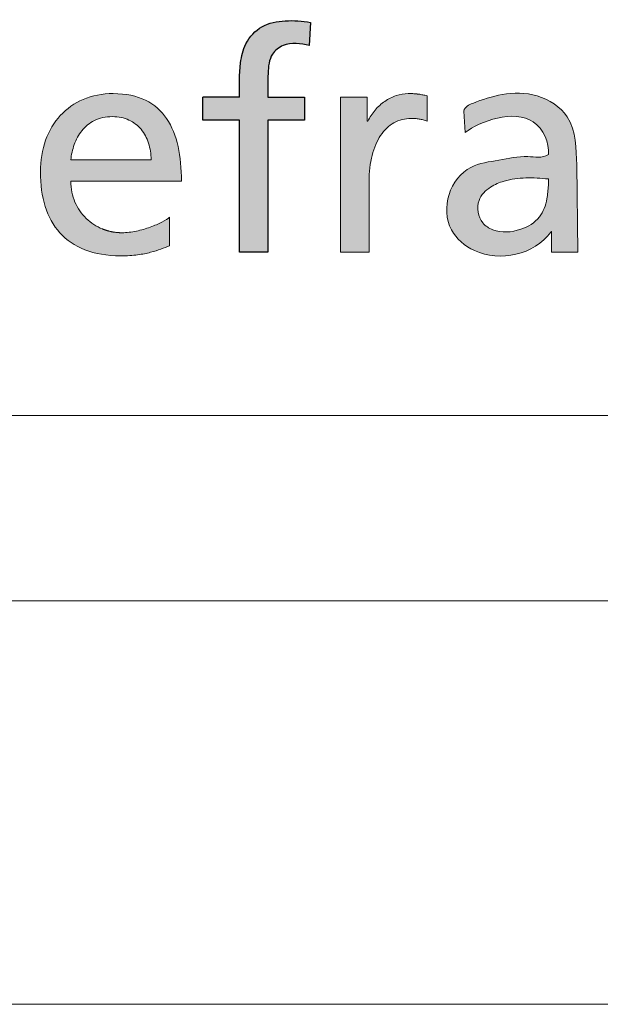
# Model space of a CAD drawing. Header units: millimetres. Extents: x 0 to 594, y 0 to 424.
# Tile 7 of 14: x 428.99 to 436.44, y 0 to 12.63. Entities that reach past the tile are written whole.
import ezdxf

# ---------------------------------------------------------------- set-up
doc = ezdxf.new("R2010")
doc.units = ezdxf.units.MM
doc.header["$LTSCALE"] = 0.25
doc.layers.add('FORMAT', color=7, linetype='Continuous')

# ---------------------------------------------------------------- blocks, each defined once
blk = doc.blocks.new('cajetin')
at = {"color": 7, "linetype": 'Continuous', "lineweight": 18}
for p, q in [((853.5, 7.5), (7.5, 7.5)), ((861, 0), (0, 0))]:
    blk.add_line(p, q, dxfattribs=at)
blk = doc.blocks.new('LOGO_sombreado')
at = {"linetype": 'Continuous'}
h = blk.add_hatch(color=7, dxfattribs=at)
edge = h.paths.add_edge_path(flags=0)
edge.add_spline(control_points=[(28.6121432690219, 3.94319634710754), (28.61294525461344, 4.042661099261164), (28.60772485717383, 4.216658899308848), (28.63066493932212, 4.468455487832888), (28.84041360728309, 4.634990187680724), (29.02176667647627, 4.606110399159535), (29.12421816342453, 4.583864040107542)], knot_values=[0, 0, 0, 0, 0.2854310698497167, 0.5205446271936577, 0.6849993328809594, 1, 1, 1, 1], weights=[1, 1, 1, 1, 1, 1, 1], degree=3, periodic=0)
edge.add_line((29.12421816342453, 4.583864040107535), (29.1397484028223, 4.869451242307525))
edge.add_spline(control_points=[(29.1397484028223, 4.869451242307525), (29.03610841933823, 4.887747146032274), (28.83366845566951, 4.903477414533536), (28.52501042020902, 4.847695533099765), (28.32414999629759, 4.627031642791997), (28.25289410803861, 4.30933728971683), (28.25867048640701, 4.085311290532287), (28.25863310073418, 3.943196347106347)], knot_values=[0, 0, 0, 0, 0.1997988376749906, 0.3894495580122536, 0.5735241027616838, 0.7289501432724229, 1, 1, 1, 1], weights=[1, 1, 1, 1, 1, 1, 1, 1], degree=3, periodic=0)
edge.add_line((28.25863310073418, 3.943196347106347), (27.80656539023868, 3.943196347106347))
edge.add_line((27.80656539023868, 3.943196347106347), (27.80656539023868, 3.657126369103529))
edge.add_line((27.80656539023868, 3.657126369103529), (28.25863266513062, 3.657126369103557))
edge.add_line((28.25863266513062, 3.657126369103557), (28.25863266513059, 2.022644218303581))
edge.add_line((28.25863266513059, 2.022644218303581), (28.61214285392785, 2.022644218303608))
edge.add_line((28.61214285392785, 2.022644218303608), (28.61214285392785, 3.657126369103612))
edge.add_line((28.61214285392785, 3.657126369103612), (29.06421012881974, 3.657126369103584))
edge.add_line((29.06421012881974, 3.657126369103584), (29.06421012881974, 3.94319634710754))
edge.add_line((29.06421012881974, 3.94319634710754), (28.6121432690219, 3.94319634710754))
h = blk.add_hatch(color=7, dxfattribs=at)
edge = h.paths.add_edge_path(flags=0)
edge.add_spline(control_points=[(26.98177028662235, 2.2833340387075), (26.92218734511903, 2.270885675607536), (26.86145625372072, 2.263392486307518), (26.80314232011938, 2.263392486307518)], knot_values=[22.00002, 22.00002, 22.00002, 22.00002, 23.00002, 23.00002, 23.00002, 23.00002], weights=[1, 1, 1, 1], degree=3, periodic=0)
edge.add_arc((26.80257893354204, 2.905627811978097), 0.6422355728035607, 248.05593378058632, 270.05026142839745, ccw=False)
edge.add_arc((26.79862662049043, 2.895163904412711), 0.6310528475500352, 226.0378833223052, 248.03374273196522, ccw=False)
edge.add_arc((26.78935798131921, 2.884769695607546), 0.6171372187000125, 203.0267579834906, 225.9873849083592, ccw=False)
edge.add_spline(control_points=[(26.22139285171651, 2.643369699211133), (26.18821735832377, 2.721202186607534), (26.16960524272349, 2.808945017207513), (26.16960524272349, 2.904060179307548)], knot_values=[0, 0, 0, 0, 1, 1, 1, 1], weights=[1, 1, 1, 1], degree=3, periodic=0)
edge.add_line((26.16960524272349, 2.904060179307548), (27.54067761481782, 2.904060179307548))
edge.add_spline(control_points=[(27.54067761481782, 2.904060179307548), (27.54067761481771, 3.05839570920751), (27.52774582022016, 3.203425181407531), (27.4983773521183, 3.333951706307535)], knot_values=[2, 2, 2, 2, 3, 3, 3, 3], weights=[1, 1, 1, 1], degree=3, periodic=0)
edge.add_spline(control_points=[(27.4983773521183, 3.333951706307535), (27.46900888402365, 3.464478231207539), (27.42314331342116, 3.58074352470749), (27.35733619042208, 3.677550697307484)], knot_values=[3, 3, 3, 3, 4, 4, 4, 4], weights=[1, 1, 1, 1], degree=3, periodic=0)
edge.add_spline(control_points=[(27.35733619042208, 3.677550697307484), (27.29146863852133, 3.774478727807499), (27.20559910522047, 3.852069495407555), (27.09616228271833, 3.905488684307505)], knot_values=[4, 4, 4, 4, 5, 5, 5, 5], weights=[1, 1, 1, 1], degree=3, periodic=0)
edge.add_spline(control_points=[(27.09616228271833, 3.905488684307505), (26.9867254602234, 3.958907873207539), (26.85366091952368, 3.988034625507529), (26.69358463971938, 3.988034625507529), (26.55792165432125, 3.988034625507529), (26.43380059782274, 3.962896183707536), (26.32394077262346, 3.916245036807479)], knot_values=[5, 5, 5, 5, 6, 6, 6, 7, 7, 7, 7], weights=[1, 1, 1, 1, 1, 1, 1], degree=3, periodic=0)
edge.add_spline(control_points=[(26.32394077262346, 3.916245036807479), (26.21408094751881, 3.8697147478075), (26.11854278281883, 3.801671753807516), (26.03992472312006, 3.715741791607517)], knot_values=[7, 7, 7, 7, 8, 8, 8, 8], weights=[1, 1, 1, 1], degree=3, periodic=0)
edge.add_spline(control_points=[(26.03992472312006, 3.715741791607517), (25.96136709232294, 3.629932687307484), (25.89972956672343, 3.526357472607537), (25.81573333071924, 3.290926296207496), (25.79337462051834, 3.159191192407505), (25.79337462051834, 3.016941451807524), (25.79337462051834, 2.860430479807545), (25.81289317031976, 2.71733473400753), (25.85283670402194, 2.590554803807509)], knot_values=[8, 8, 8, 8, 9, 9, 10, 10, 10, 11, 11, 11, 11], weights=[1, 1, 1, 1, 1, 1, 1, 1, 1], degree=3, periodic=0)
edge.add_spline(control_points=[(25.85283670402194, 2.590554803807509), (25.89278023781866, 2.463774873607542), (25.95314875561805, 2.353310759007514), (26.03478826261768, 2.262425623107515)], knot_values=[11, 11, 11, 11, 12, 12, 12, 12], weights=[1, 1, 1, 1], degree=3, periodic=0)
edge.add_spline(control_points=[(26.03478826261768, 2.262425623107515), (26.11642776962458, 2.171540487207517), (26.2193986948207, 2.10035518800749), (26.34460747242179, 2.051770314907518)], knot_values=[12, 12, 12, 12, 13, 13, 13, 13], weights=[1, 1, 1, 1], degree=3, periodic=0)
edge.add_spline(control_points=[(26.34460747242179, 2.051770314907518), (26.46981625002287, 2.003185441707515), (26.61714202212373, 1.977321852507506), (26.78767250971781, 1.977321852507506), (26.86683442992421, 1.977321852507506), (26.93590471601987, 1.982035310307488), (26.99699838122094, 1.989770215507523)], knot_values=[13, 13, 13, 13, 14, 14, 14, 15, 15, 15, 15], weights=[1, 1, 1, 1, 1, 1, 1], degree=3, periodic=0)
edge.add_spline(control_points=[(26.99699838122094, 1.989770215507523), (27.05809204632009, 1.997625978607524), (27.11132994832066, 2.00850318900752), (27.1588271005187, 2.020951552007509)], knot_values=[15, 15, 15, 15, 16, 16, 16, 16], weights=[1, 1, 1, 1], degree=3, periodic=0)
edge.add_spline(control_points=[(27.1588271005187, 2.020951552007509), (27.20632425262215, 2.033399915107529), (27.24826194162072, 2.04729857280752), (27.2866947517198, 2.061318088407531)], knot_values=[16, 16, 16, 16, 17, 17, 17, 17], weights=[1, 1, 1, 1], degree=3, periodic=0)
edge.add_spline(control_points=[(27.2866947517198, 2.061318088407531), (27.32512756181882, 2.075095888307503), (27.36017635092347, 2.088994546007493), (27.39407699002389, 2.101201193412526)], knot_values=[17, 17, 17, 17, 18, 18, 18, 18], weights=[1, 1, 1, 1], degree=3, periodic=0)
edge.add_line((27.39407699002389, 2.101201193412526), (27.39407699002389, 2.455314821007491))
edge.add_spline(control_points=[(27.39407699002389, 2.455314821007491), (27.372503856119, 2.437427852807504), (27.33932836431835, 2.41664029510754), (27.2981158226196, 2.395248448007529)], knot_values=[19.00002, 19.00002, 19.00002, 19.00002, 20.00002, 20.00002, 20.00002, 20.00002], weights=[1, 1, 1, 1], degree=3, periodic=0)
edge.add_spline(control_points=[(27.2981158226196, 2.395248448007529), (27.2569032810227, 2.373856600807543), (27.20759326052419, 2.352102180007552), (27.1536906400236, 2.332644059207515)], knot_values=[20.00002, 20.00002, 20.00002, 20.00002, 21.00002, 21.00002, 21.00002, 21.00002], weights=[1, 1, 1, 1], degree=3, periodic=0)
edge.add_spline(control_points=[(27.1536906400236, 2.332644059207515), (27.0998484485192, 2.313185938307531), (27.04135322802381, 2.295782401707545), (26.98177028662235, 2.2833340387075)], knot_values=[21.00002, 21.00002, 21.00002, 21.00002, 22.00002, 22.00002, 22.00002, 22.00002], weights=[1, 1, 1, 1], degree=3, periodic=0)
edge = h.paths.add_edge_path(flags=0)
edge.add_line((27.16444699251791, 3.166926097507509), (26.91578187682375, 3.166926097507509))
edge.add_line((26.91578187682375, 3.166926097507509), (26.16960524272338, 3.166926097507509))
edge.add_spline(control_points=[(26.16960524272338, 3.166926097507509), (26.17625242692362, 3.229167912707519), (26.19021151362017, 3.293826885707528), (26.2128119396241, 3.355706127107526)], knot_values=[0, 0, 0, 0, 1, 1, 1, 1], weights=[1, 1, 1, 1], degree=3, periodic=0)
edge.add_spline(control_points=[(26.2128119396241, 3.355706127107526), (26.23535193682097, 3.417585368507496), (26.26665413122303, 3.476684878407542), (26.30786667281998, 3.528049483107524)], knot_values=[1, 1, 1, 1, 2, 2, 2, 2], weights=[1, 1, 1, 1], degree=3, periodic=0)
edge.add_spline(control_points=[(26.30786667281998, 3.528049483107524), (26.34913964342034, 3.579414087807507), (26.40044381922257, 3.623043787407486), (26.46304820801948, 3.653741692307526)], knot_values=[2, 2, 2, 2, 3, 3, 3, 3], weights=[1, 1, 1, 1], degree=3, periodic=0)
edge.add_spline(control_points=[(26.46304820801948, 3.653741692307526), (26.52565259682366, 3.684560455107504), (26.59967805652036, 3.702447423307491), (26.6863935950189, 3.702447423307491), (26.76259449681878, 3.702447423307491), (26.8305770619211, 3.687340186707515), (26.88967657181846, 3.660147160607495)], knot_values=[3, 3, 3, 3, 4, 4, 4, 5, 5, 5, 5], weights=[1, 1, 1, 1, 1, 1, 1], degree=3, periodic=0)
edge.add_spline(control_points=[(26.88967657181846, 3.660147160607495), (26.94877608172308, 3.632954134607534), (26.9990529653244, 3.593554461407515), (27.03972164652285, 3.545090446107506)], knot_values=[5, 5, 5, 5, 6, 6, 6, 6], weights=[1, 1, 1, 1], degree=3, periodic=0)
edge.add_spline(control_points=[(27.03972164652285, 3.545090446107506), (27.08039032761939, 3.496505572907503), (27.11157166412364, 3.438735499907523), (27.13260093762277, 3.374801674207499)], knot_values=[6, 6, 6, 6, 7, 7, 7, 7], weights=[1, 1, 1, 1], degree=3, periodic=0)
edge.add_spline(control_points=[(27.13260093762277, 3.374801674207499), (27.15363021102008, 3.31074699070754), (27.16444699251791, 3.24052855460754), (27.16444699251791, 3.166926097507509)], knot_values=[7, 7, 7, 7, 8, 8, 8, 8], weights=[1, 1, 1, 1], degree=3, periodic=0)
h = blk.add_hatch(color=7, dxfattribs=at)
edge = h.paths.add_edge_path(flags=0)
edge.add_spline(control_points=[(26.98177028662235, 2.2833340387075), (26.92218734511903, 2.270885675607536), (26.86145625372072, 2.263392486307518), (26.80314232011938, 2.263392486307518)], knot_values=[22.00002, 22.00002, 22.00002, 22.00002, 23.00002, 23.00002, 23.00002, 23.00002], weights=[1, 1, 1, 1], degree=3, periodic=0)
edge.add_arc((26.80257893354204, 2.905627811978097), 0.6422355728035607, 248.05593378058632, 270.05026142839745, ccw=False)
edge.add_arc((26.79862662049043, 2.895163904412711), 0.6310528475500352, 226.0378833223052, 248.03374273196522, ccw=False)
edge.add_arc((26.78935798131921, 2.884769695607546), 0.6171372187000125, 203.0267579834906, 225.9873849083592, ccw=False)
edge.add_spline(control_points=[(26.22139285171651, 2.643369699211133), (26.18821735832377, 2.721202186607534), (26.16960524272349, 2.808945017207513), (26.16960524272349, 2.904060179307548)], knot_values=[0, 0, 0, 0, 1, 1, 1, 1], weights=[1, 1, 1, 1], degree=3, periodic=0)
edge.add_line((26.16960524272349, 2.904060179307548), (27.54067761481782, 2.904060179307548))
edge.add_spline(control_points=[(27.54067761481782, 2.904060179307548), (27.54067761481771, 3.05839570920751), (27.52774582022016, 3.203425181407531), (27.4983773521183, 3.333951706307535)], knot_values=[2, 2, 2, 2, 3, 3, 3, 3], weights=[1, 1, 1, 1], degree=3, periodic=0)
edge.add_spline(control_points=[(27.4983773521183, 3.333951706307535), (27.46900888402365, 3.464478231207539), (27.42314331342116, 3.58074352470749), (27.35733619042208, 3.677550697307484)], knot_values=[3, 3, 3, 3, 4, 4, 4, 4], weights=[1, 1, 1, 1], degree=3, periodic=0)
edge.add_spline(control_points=[(27.35733619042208, 3.677550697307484), (27.29146863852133, 3.774478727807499), (27.20559910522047, 3.852069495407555), (27.09616228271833, 3.905488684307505)], knot_values=[4, 4, 4, 4, 5, 5, 5, 5], weights=[1, 1, 1, 1], degree=3, periodic=0)
edge.add_spline(control_points=[(27.09616228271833, 3.905488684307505), (26.9867254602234, 3.958907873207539), (26.85366091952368, 3.988034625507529), (26.69358463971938, 3.988034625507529), (26.55792165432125, 3.988034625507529), (26.43380059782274, 3.962896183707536), (26.32394077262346, 3.916245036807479)], knot_values=[5, 5, 5, 5, 6, 6, 6, 7, 7, 7, 7], weights=[1, 1, 1, 1, 1, 1, 1], degree=3, periodic=0)
edge.add_spline(control_points=[(26.32394077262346, 3.916245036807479), (26.21408094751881, 3.8697147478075), (26.11854278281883, 3.801671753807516), (26.03992472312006, 3.715741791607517)], knot_values=[7, 7, 7, 7, 8, 8, 8, 8], weights=[1, 1, 1, 1], degree=3, periodic=0)
edge.add_spline(control_points=[(26.03992472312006, 3.715741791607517), (25.96136709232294, 3.629932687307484), (25.89972956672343, 3.526357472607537), (25.81573333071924, 3.290926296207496), (25.79337462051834, 3.159191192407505), (25.79337462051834, 3.016941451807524), (25.79337462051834, 2.860430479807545), (25.81289317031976, 2.71733473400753), (25.85283670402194, 2.590554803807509)], knot_values=[8, 8, 8, 8, 9, 9, 10, 10, 10, 11, 11, 11, 11], weights=[1, 1, 1, 1, 1, 1, 1, 1, 1], degree=3, periodic=0)
edge.add_spline(control_points=[(25.85283670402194, 2.590554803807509), (25.89278023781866, 2.463774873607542), (25.95314875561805, 2.353310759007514), (26.03478826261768, 2.262425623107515)], knot_values=[11, 11, 11, 11, 12, 12, 12, 12], weights=[1, 1, 1, 1], degree=3, periodic=0)
edge.add_spline(control_points=[(26.03478826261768, 2.262425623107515), (26.11642776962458, 2.171540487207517), (26.2193986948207, 2.10035518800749), (26.34460747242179, 2.051770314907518)], knot_values=[12, 12, 12, 12, 13, 13, 13, 13], weights=[1, 1, 1, 1], degree=3, periodic=0)
edge.add_spline(control_points=[(26.34460747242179, 2.051770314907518), (26.46981625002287, 2.003185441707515), (26.61714202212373, 1.977321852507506), (26.78767250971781, 1.977321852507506), (26.86683442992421, 1.977321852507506), (26.93590471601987, 1.982035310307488), (26.99699838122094, 1.989770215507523)], knot_values=[13, 13, 13, 13, 14, 14, 14, 15, 15, 15, 15], weights=[1, 1, 1, 1, 1, 1, 1], degree=3, periodic=0)
edge.add_spline(control_points=[(26.99699838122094, 1.989770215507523), (27.05809204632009, 1.997625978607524), (27.11132994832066, 2.00850318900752), (27.1588271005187, 2.020951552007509)], knot_values=[15, 15, 15, 15, 16, 16, 16, 16], weights=[1, 1, 1, 1], degree=3, periodic=0)
edge.add_spline(control_points=[(27.1588271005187, 2.020951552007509), (27.20632425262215, 2.033399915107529), (27.24826194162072, 2.04729857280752), (27.2866947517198, 2.061318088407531)], knot_values=[16, 16, 16, 16, 17, 17, 17, 17], weights=[1, 1, 1, 1], degree=3, periodic=0)
edge.add_spline(control_points=[(27.2866947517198, 2.061318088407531), (27.32512756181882, 2.075095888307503), (27.36017635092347, 2.088994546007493), (27.39407699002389, 2.101201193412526)], knot_values=[17, 17, 17, 17, 18, 18, 18, 18], weights=[1, 1, 1, 1], degree=3, periodic=0)
edge.add_line((27.39407699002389, 2.101201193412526), (27.39407699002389, 2.455314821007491))
edge.add_spline(control_points=[(27.39407699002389, 2.455314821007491), (27.372503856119, 2.437427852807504), (27.33932836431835, 2.41664029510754), (27.2981158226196, 2.395248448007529)], knot_values=[19.00002, 19.00002, 19.00002, 19.00002, 20.00002, 20.00002, 20.00002, 20.00002], weights=[1, 1, 1, 1], degree=3, periodic=0)
edge.add_spline(control_points=[(27.2981158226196, 2.395248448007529), (27.2569032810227, 2.373856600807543), (27.20759326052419, 2.352102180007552), (27.1536906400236, 2.332644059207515)], knot_values=[20.00002, 20.00002, 20.00002, 20.00002, 21.00002, 21.00002, 21.00002, 21.00002], weights=[1, 1, 1, 1], degree=3, periodic=0)
edge.add_spline(control_points=[(27.1536906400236, 2.332644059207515), (27.0998484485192, 2.313185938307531), (27.04135322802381, 2.295782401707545), (26.98177028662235, 2.2833340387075)], knot_values=[21.00002, 21.00002, 21.00002, 21.00002, 22.00002, 22.00002, 22.00002, 22.00002], weights=[1, 1, 1, 1], degree=3, periodic=0)
edge = h.paths.add_edge_path(flags=0)
edge.add_line((27.16444699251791, 3.166926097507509), (26.91578187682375, 3.166926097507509))
edge.add_line((26.91578187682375, 3.166926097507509), (26.16960524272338, 3.166926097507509))
edge.add_spline(control_points=[(26.16960524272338, 3.166926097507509), (26.17625242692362, 3.229167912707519), (26.19021151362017, 3.293826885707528), (26.2128119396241, 3.355706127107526)], knot_values=[0, 0, 0, 0, 1, 1, 1, 1], weights=[1, 1, 1, 1], degree=3, periodic=0)
edge.add_spline(control_points=[(26.2128119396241, 3.355706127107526), (26.23535193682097, 3.417585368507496), (26.26665413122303, 3.476684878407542), (26.30786667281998, 3.528049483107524)], knot_values=[1, 1, 1, 1, 2, 2, 2, 2], weights=[1, 1, 1, 1], degree=3, periodic=0)
edge.add_spline(control_points=[(26.30786667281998, 3.528049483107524), (26.34913964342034, 3.579414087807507), (26.40044381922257, 3.623043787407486), (26.46304820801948, 3.653741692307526)], knot_values=[2, 2, 2, 2, 3, 3, 3, 3], weights=[1, 1, 1, 1], degree=3, periodic=0)
edge.add_spline(control_points=[(26.46304820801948, 3.653741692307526), (26.52565259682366, 3.684560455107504), (26.59967805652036, 3.702447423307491), (26.6863935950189, 3.702447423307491), (26.76259449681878, 3.702447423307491), (26.8305770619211, 3.687340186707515), (26.88967657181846, 3.660147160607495)], knot_values=[3, 3, 3, 3, 4, 4, 4, 5, 5, 5, 5], weights=[1, 1, 1, 1, 1, 1, 1], degree=3, periodic=0)
edge.add_spline(control_points=[(26.88967657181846, 3.660147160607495), (26.94877608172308, 3.632954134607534), (26.9990529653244, 3.593554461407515), (27.03972164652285, 3.545090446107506)], knot_values=[5, 5, 5, 5, 6, 6, 6, 6], weights=[1, 1, 1, 1], degree=3, periodic=0)
edge.add_spline(control_points=[(27.03972164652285, 3.545090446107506), (27.08039032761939, 3.496505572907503), (27.11157166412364, 3.438735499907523), (27.13260093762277, 3.374801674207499)], knot_values=[6, 6, 6, 6, 7, 7, 7, 7], weights=[1, 1, 1, 1], degree=3, periodic=0)
edge.add_spline(control_points=[(27.13260093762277, 3.374801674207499), (27.15363021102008, 3.31074699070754), (27.16444699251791, 3.24052855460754), (27.16444699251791, 3.166926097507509)], knot_values=[7, 7, 7, 7, 8, 8, 8, 8], weights=[1, 1, 1, 1], degree=3, periodic=0)
h = blk.add_hatch(color=7, dxfattribs=at)
edge = h.paths.add_edge_path(flags=0)
edge.add_spline(control_points=[(30.43613059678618, 3.678275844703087), (30.45238598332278, 3.677188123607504), (30.46900394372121, 3.675496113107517), (30.4857427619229, 3.672837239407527)], knot_values=[22.13157782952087, 22.13157782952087, 22.13157782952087, 22.13157782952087, 23.13157782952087, 23.13157782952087, 23.13157782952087, 23.13157782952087], weights=[1, 1, 1, 1], degree=3, periodic=0)
edge.add_spline(control_points=[(30.4857427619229, 3.672837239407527), (30.50248158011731, 3.670178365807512), (30.51928082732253, 3.66679434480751), (30.53589878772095, 3.662322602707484)], knot_values=[23.13157782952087, 23.13157782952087, 23.13157782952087, 23.13157782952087, 24.13157782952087, 24.13157782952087, 24.13157782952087, 24.13157782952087], weights=[1, 1, 1, 1], degree=3, periodic=0)
edge.add_spline(control_points=[(30.53589878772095, 3.662322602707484), (30.55251674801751, 3.657850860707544), (30.56895342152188, 3.652291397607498), (30.58496709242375, 3.645523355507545)], knot_values=[0, 0, 0, 0, 1, 1, 1, 1], weights=[1, 1, 1, 1], degree=3, periodic=0)
edge.add_line((30.58496709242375, 3.645523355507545), (30.58496709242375, 3.961929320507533))
edge.add_line((30.58496709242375, 3.961929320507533), (30.53154790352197, 3.972081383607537))
edge.add_spline(control_points=[(30.53154790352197, 3.972081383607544), (30.51438608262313, 3.975223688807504), (30.49740554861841, 3.978124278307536), (30.47951858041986, 3.980420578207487)], knot_values=[3, 3, 3, 3, 4, 4, 4, 4], weights=[1, 1, 1, 1], degree=3, periodic=0)
edge.add_arc((30.36514234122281, 3.096067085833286), 0.8917191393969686, 82.63066274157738, 86.35264608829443)
edge.add_spline(control_points=[(30.42186936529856, 3.985980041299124), (30.40090052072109, 3.987309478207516), (30.37787709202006, 3.988034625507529), (30.35146964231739, 3.988034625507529), (30.30064889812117, 3.988034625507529), (30.2497677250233, 3.97909114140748), (30.20063899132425, 3.962533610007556)], knot_values=[4.064960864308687, 4.064960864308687, 4.064960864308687, 4.064960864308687, 5.064960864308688, 5.064960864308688, 5.064960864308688, 6.064960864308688, 6.064960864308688, 6.064960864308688, 6.064960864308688], weights=[1, 1, 1, 1, 1, 1, 1], degree=3, periodic=0)
edge.add_spline(control_points=[(30.20063899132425, 3.962533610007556), (30.15151025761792, 3.945976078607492), (30.1041339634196, 3.921925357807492), (30.06014169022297, 3.891590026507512)], knot_values=[6.064960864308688, 6.064960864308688, 6.064960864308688, 6.064960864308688, 7.064960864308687, 7.064960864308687, 7.064960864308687, 7.064960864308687], weights=[1, 1, 1, 1], degree=3, periodic=0)
edge.add_spline(control_points=[(30.06014169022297, 3.891590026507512), (30.01614941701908, 3.86125469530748), (29.97554116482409, 3.824634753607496), (29.94006937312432, 3.7833013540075)], knot_values=[7.064960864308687, 7.064960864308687, 7.064960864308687, 7.064960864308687, 8.064960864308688, 8.064960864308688, 8.064960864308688, 8.064960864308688], weights=[1, 1, 1, 1], degree=3, periodic=0)
edge.add_spline(control_points=[(29.94006937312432, 3.7833013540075), (29.90459758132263, 3.741726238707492), (29.87426225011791, 3.695437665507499), (29.85075538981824, 3.645523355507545)], knot_values=[8.064960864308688, 8.064960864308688, 8.064960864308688, 8.064960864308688, 9.064960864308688, 9.064960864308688, 9.064960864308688, 9.064960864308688], weights=[1, 1, 1, 1], degree=3, periodic=0)
edge.add_line((29.85075538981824, 3.645523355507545), (29.84271833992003, 3.645523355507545))
edge.add_line((29.84271833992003, 3.645523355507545), (29.84271833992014, 3.943195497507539))
edge.add_line((29.84271833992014, 3.943195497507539), (29.67726388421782, 3.94319634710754))
edge.add_line((29.67726388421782, 3.94319634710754), (29.51180942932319, 3.94319634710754))
edge.add_line((29.51180942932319, 3.94319634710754), (29.51180942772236, 3.703176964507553))
edge.add_line((29.51180942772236, 3.703176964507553), (29.51180942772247, 2.022643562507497))
edge.add_line((29.51180942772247, 2.022643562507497), (29.86543962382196, 2.022643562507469))
edge.add_line((29.86543962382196, 2.022643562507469), (29.86543962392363, 2.241033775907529))
edge.add_spline(control_points=[(29.86543962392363, 2.241033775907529), (29.86543962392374, 2.459464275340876), (29.86543962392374, 2.677894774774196), (29.86543962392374, 2.896325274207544), (29.86543962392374, 3.016820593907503), (29.87837141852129, 3.126076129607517), (29.90278471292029, 3.222037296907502)], knot_values=[17.06496086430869, 17.06496086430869, 17.06496086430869, 17.06496086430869, 18.06496086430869, 18.06496086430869, 18.06496086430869, 19.06496086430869, 19.06496086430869, 19.06496086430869, 19.06496086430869], weights=[1, 1, 1, 1, 1, 1, 1], degree=3, periodic=0)
edge.add_spline(control_points=[(29.90278471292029, 3.222037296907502), (29.92719800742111, 3.318119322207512), (29.96297194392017, 3.401027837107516), (30.00865622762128, 3.468829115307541)], knot_values=[19.06496086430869, 19.06496086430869, 19.06496086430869, 19.06496086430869, 20.06496086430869, 20.06496086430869, 20.06496086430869, 20.06496086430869], weights=[1, 1, 1, 1], degree=3, periodic=0)
edge.add_spline(control_points=[(30.00865622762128, 3.468829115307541), (30.05434051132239, 3.536630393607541), (30.10987471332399, 3.589445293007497), (30.17374811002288, 3.625219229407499)], knot_values=[20.06496086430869, 20.06496086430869, 20.06496086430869, 20.06496086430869, 21.06496086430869, 21.06496086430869, 21.06496086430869, 21.06496086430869], weights=[1, 1, 1, 1], degree=3, periodic=0)
edge.add_spline(control_points=[(30.17374811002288, 3.625219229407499), (30.23762150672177, 3.660993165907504), (30.30983409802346, 3.679846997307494), (30.38881473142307, 3.679846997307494)], knot_values=[21.06496086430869, 21.06496086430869, 21.06496086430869, 21.06496086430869, 22.06496086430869, 22.06496086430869, 22.06496086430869, 22.06496086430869], weights=[1, 1, 1, 1], degree=3, periodic=0)
edge.add_arc((30.38889651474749, 2.969056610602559), 0.7107903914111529, 86.18972148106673, 90.00659243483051, ccw=False)
h = blk.add_hatch(color=7, dxfattribs=at)
edge = h.paths.add_edge_path(flags=0)
edge.add_spline(control_points=[(30.43613059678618, 3.678275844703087), (30.45238598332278, 3.677188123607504), (30.46900394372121, 3.675496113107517), (30.4857427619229, 3.672837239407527)], knot_values=[22.13157782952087, 22.13157782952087, 22.13157782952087, 22.13157782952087, 23.13157782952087, 23.13157782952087, 23.13157782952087, 23.13157782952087], weights=[1, 1, 1, 1], degree=3, periodic=0)
edge.add_spline(control_points=[(30.4857427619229, 3.672837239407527), (30.50248158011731, 3.670178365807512), (30.51928082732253, 3.66679434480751), (30.53589878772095, 3.662322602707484)], knot_values=[23.13157782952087, 23.13157782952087, 23.13157782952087, 23.13157782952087, 24.13157782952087, 24.13157782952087, 24.13157782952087, 24.13157782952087], weights=[1, 1, 1, 1], degree=3, periodic=0)
edge.add_spline(control_points=[(30.53589878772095, 3.662322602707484), (30.55251674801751, 3.657850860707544), (30.56895342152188, 3.652291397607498), (30.58496709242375, 3.645523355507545)], knot_values=[0, 0, 0, 0, 1, 1, 1, 1], weights=[1, 1, 1, 1], degree=3, periodic=0)
edge.add_line((30.58496709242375, 3.645523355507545), (30.58496709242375, 3.961929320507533))
edge.add_line((30.58496709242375, 3.961929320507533), (30.53154790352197, 3.972081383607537))
edge.add_spline(control_points=[(30.53154790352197, 3.972081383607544), (30.51438608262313, 3.975223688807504), (30.49740554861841, 3.978124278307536), (30.47951858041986, 3.980420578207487)], knot_values=[3, 3, 3, 3, 4, 4, 4, 4], weights=[1, 1, 1, 1], degree=3, periodic=0)
edge.add_arc((30.36514234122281, 3.096067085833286), 0.8917191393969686, 82.63066274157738, 86.35264608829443)
edge.add_spline(control_points=[(30.42186936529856, 3.985980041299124), (30.40090052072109, 3.987309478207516), (30.37787709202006, 3.988034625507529), (30.35146964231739, 3.988034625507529), (30.30064889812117, 3.988034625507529), (30.2497677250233, 3.97909114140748), (30.20063899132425, 3.962533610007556)], knot_values=[4.064960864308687, 4.064960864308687, 4.064960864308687, 4.064960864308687, 5.064960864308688, 5.064960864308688, 5.064960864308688, 6.064960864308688, 6.064960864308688, 6.064960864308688, 6.064960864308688], weights=[1, 1, 1, 1, 1, 1, 1], degree=3, periodic=0)
edge.add_spline(control_points=[(30.20063899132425, 3.962533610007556), (30.15151025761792, 3.945976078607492), (30.1041339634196, 3.921925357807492), (30.06014169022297, 3.891590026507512)], knot_values=[6.064960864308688, 6.064960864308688, 6.064960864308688, 6.064960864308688, 7.064960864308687, 7.064960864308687, 7.064960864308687, 7.064960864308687], weights=[1, 1, 1, 1], degree=3, periodic=0)
edge.add_spline(control_points=[(30.06014169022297, 3.891590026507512), (30.01614941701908, 3.86125469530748), (29.97554116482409, 3.824634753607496), (29.94006937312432, 3.7833013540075)], knot_values=[7.064960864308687, 7.064960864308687, 7.064960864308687, 7.064960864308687, 8.064960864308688, 8.064960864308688, 8.064960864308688, 8.064960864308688], weights=[1, 1, 1, 1], degree=3, periodic=0)
edge.add_spline(control_points=[(29.94006937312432, 3.7833013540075), (29.90459758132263, 3.741726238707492), (29.87426225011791, 3.695437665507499), (29.85075538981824, 3.645523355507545)], knot_values=[8.064960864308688, 8.064960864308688, 8.064960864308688, 8.064960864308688, 9.064960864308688, 9.064960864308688, 9.064960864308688, 9.064960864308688], weights=[1, 1, 1, 1], degree=3, periodic=0)
edge.add_line((29.85075538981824, 3.645523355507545), (29.84271833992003, 3.645523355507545))
edge.add_line((29.84271833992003, 3.645523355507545), (29.84271833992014, 3.943195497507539))
edge.add_line((29.84271833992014, 3.943195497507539), (29.67726388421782, 3.94319634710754))
edge.add_line((29.67726388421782, 3.94319634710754), (29.51180942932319, 3.94319634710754))
edge.add_line((29.51180942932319, 3.94319634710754), (29.51180942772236, 3.703176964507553))
edge.add_line((29.51180942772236, 3.703176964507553), (29.51180942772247, 2.022643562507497))
edge.add_line((29.51180942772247, 2.022643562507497), (29.86543962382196, 2.022643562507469))
edge.add_line((29.86543962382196, 2.022643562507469), (29.86543962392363, 2.241033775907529))
edge.add_spline(control_points=[(29.86543962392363, 2.241033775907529), (29.86543962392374, 2.459464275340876), (29.86543962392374, 2.677894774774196), (29.86543962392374, 2.896325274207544), (29.86543962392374, 3.016820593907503), (29.87837141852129, 3.126076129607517), (29.90278471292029, 3.222037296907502)], knot_values=[17.06496086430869, 17.06496086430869, 17.06496086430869, 17.06496086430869, 18.06496086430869, 18.06496086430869, 18.06496086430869, 19.06496086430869, 19.06496086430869, 19.06496086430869, 19.06496086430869], weights=[1, 1, 1, 1, 1, 1, 1], degree=3, periodic=0)
edge.add_spline(control_points=[(29.90278471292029, 3.222037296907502), (29.92719800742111, 3.318119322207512), (29.96297194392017, 3.401027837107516), (30.00865622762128, 3.468829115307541)], knot_values=[19.06496086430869, 19.06496086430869, 19.06496086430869, 19.06496086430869, 20.06496086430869, 20.06496086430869, 20.06496086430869, 20.06496086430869], weights=[1, 1, 1, 1], degree=3, periodic=0)
edge.add_spline(control_points=[(30.00865622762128, 3.468829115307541), (30.05434051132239, 3.536630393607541), (30.10987471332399, 3.589445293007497), (30.17374811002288, 3.625219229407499)], knot_values=[20.06496086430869, 20.06496086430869, 20.06496086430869, 20.06496086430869, 21.06496086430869, 21.06496086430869, 21.06496086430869, 21.06496086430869], weights=[1, 1, 1, 1], degree=3, periodic=0)
edge.add_spline(control_points=[(30.17374811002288, 3.625219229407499), (30.23762150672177, 3.660993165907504), (30.30983409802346, 3.679846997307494), (30.38881473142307, 3.679846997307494)], knot_values=[21.06496086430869, 21.06496086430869, 21.06496086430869, 21.06496086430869, 22.06496086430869, 22.06496086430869, 22.06496086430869, 22.06496086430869], weights=[1, 1, 1, 1], degree=3, periodic=0)
edge.add_arc((30.38889651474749, 2.969056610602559), 0.7107903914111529, 86.18972148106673, 90.00659243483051, ccw=False)
h = blk.add_hatch(color=7, dxfattribs=at)
edge = h.paths.add_edge_path(flags=0)
edge.add_spline(control_points=[(32.08698503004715, 3.231934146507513), (32.0085171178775, 3.18349380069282), (31.79504257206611, 3.231804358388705), (31.47838281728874, 3.156482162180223), (31.08418020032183, 3.11117392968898), (30.8017839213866, 2.751800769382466), (30.82487001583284, 2.287484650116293), (31.33473522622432, 1.859573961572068), (31.90835651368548, 1.990194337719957), (32.11846324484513, 2.270435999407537)], knot_values=[0, 0, 0, 0, 0.079965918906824, 0.1900571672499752, 0.3000940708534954, 0.4325108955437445, 0.5666885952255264, 0.6846218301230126, 1, 1, 1, 1], weights=[1, 1, 1, 1, 1, 1, 1, 1, 1, 1], degree=3, periodic=0)
edge.add_spline(control_points=[(32.11846324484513, 2.270435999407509), (32.12798638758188, 2.286410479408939), (32.12539291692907, 2.270435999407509)], knot_values=[0, 0, 0, 1, 1, 1], weights=[1, 1, 1], degree=2, periodic=0)
edge.add_line((32.12539291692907, 2.270435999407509), (32.12539291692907, 2.022763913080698))
edge.add_line((32.12539291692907, 2.022763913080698), (32.45049837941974, 2.022763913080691))
edge.add_line((32.45049837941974, 2.022763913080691), (32.43956200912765, 3.105651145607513))
edge.add_spline(control_points=[(32.43956200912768, 3.105651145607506), (32.43171566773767, 3.292352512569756), (32.43055619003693, 3.705967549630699), (31.96139229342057, 4.000141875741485), (31.52580821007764, 4.001685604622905), (31.22259867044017, 3.897532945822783), (31.05387732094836, 3.828060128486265), (31.03875976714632, 3.770141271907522)], knot_values=[0, 0, 0, 0, 0.3004446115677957, 0.5251352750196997, 0.7372886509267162, 0.9254873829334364, 1, 1, 1, 1], weights=[1, 1, 1, 1, 1, 1, 1, 1], degree=3, periodic=0)
edge.add_line((31.03875976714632, 3.770141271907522), (31.05522181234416, 3.506657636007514))
edge.add_spline(control_points=[(31.05522181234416, 3.506657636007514), (31.23833797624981, 3.642857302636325), (31.87860697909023, 3.881460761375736), (32.1007861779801, 3.380584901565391), (32.08698503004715, 3.231934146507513)], knot_values=[0, 0, 0, 0, 0.6589957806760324, 1, 1, 1, 1], weights=[1, 1, 1, 1, 1], degree=3, periodic=0)
edge = h.paths.add_edge_path(flags=0)
edge.add_spline(control_points=[(32.08706408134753, 2.8486667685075), (32.08314955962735, 2.7934743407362), (32.07355892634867, 2.658252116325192), (31.99339213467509, 2.430498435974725), (31.73073283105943, 2.275258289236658), (31.45340068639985, 2.254794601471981), (31.2243518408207, 2.398157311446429), (31.18099671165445, 2.661637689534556), (31.35541434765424, 2.834034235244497), (31.56358445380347, 2.920587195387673), (31.81017319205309, 2.952941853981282), (31.99384138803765, 2.938134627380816), (32.08706408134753, 2.930619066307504)], knot_values=[0, 0, 0, 0, 0.06890377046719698, 0.1688152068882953, 0.2838615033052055, 0.4272197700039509, 0.4889171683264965, 0.6053794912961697, 0.6959615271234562, 0.7715446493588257, 0.8840451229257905, 1, 1, 1, 1], weights=[1, 1, 1, 1, 1, 1, 1, 1, 1, 1, 1, 1, 1], degree=3, periodic=0)
edge.add_line((32.08706408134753, 2.930619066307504), (32.08706408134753, 2.8486667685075))
at = {"color": 7, "linetype": 'Continuous', "lineweight": 18}
for p, q in [((31.05522181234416, 3.506657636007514), (31.03875976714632, 3.770141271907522)), ((27.16444699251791, 3.166926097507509), (26.91578187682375, 3.166926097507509)), ((32.45049837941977, 2.022763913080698), (32.43956200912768, 3.105651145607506)), ((32.08706408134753, 2.930619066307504), (32.08706408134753, 2.8486667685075)), ((32.12539291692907, 2.270435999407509), (32.12539291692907, 2.022763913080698)), ((32.45049837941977, 2.022763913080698), (32.12539291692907, 2.022763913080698)), ((0, 1.387778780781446e-14), (72.50000000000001, 1.387778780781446e-14))]:
    blk.add_line(p, q, dxfattribs=at)
for centre, radius, start, end in [((26.78935798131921, 2.884769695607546), 0.6171372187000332, 203.0267579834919, 225.9873849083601), ((26.79862662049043, 2.895163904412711), 0.6310528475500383, 226.0378833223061, 248.0337427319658)]:
    blk.add_arc(centre, radius, start, end, dxfattribs=at)
at = {"color": 8, "linetype": 'Continuous', "lineweight": 0}
for points in [[(26.32394077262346, 3.916245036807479), (26.21408094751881, 3.8697147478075), (26.11854278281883, 3.801671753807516), (26.03992472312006, 3.715741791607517)], [(27.35733619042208, 3.677550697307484), (27.29146863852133, 3.774478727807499), (27.20559910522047, 3.852069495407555), (27.09616228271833, 3.905488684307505)], [(29.67726388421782, 3.94319634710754), (29.62211239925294, 3.94319634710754), (29.56696091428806, 3.94319634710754), (29.51180942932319, 3.94319634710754)], [(29.51180942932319, 3.94319634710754), (29.51180942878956, 3.863189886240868), (29.51180942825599, 3.783183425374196), (29.51180942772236, 3.703176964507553)], [(29.84271833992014, 3.943195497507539), (29.78756685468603, 3.94319578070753), (29.73241536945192, 3.943196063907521), (29.67726388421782, 3.94319634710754)], [(29.84271833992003, 3.645523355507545), (29.84271833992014, 3.744747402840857), (29.84271833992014, 3.843971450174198), (29.84271833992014, 3.943195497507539)], [(30.20063899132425, 3.962533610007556), (30.15151025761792, 3.945976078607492), (30.1041339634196, 3.921925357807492), (30.06014169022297, 3.891590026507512)], [(30.53154790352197, 3.972081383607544), (30.51438608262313, 3.975223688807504), (30.49740554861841, 3.978124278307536), (30.47951858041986, 3.980420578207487)], [(30.58496709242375, 3.961929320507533), (30.5671606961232, 3.96531334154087), (30.54935429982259, 3.968697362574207), (30.53154790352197, 3.972081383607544)], [(30.58496709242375, 3.645523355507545), (30.58496709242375, 3.750992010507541), (30.58496709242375, 3.856460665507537), (30.58496709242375, 3.961929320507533)], [(29.94006937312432, 3.7833013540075), (29.90459758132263, 3.741726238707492), (29.87426225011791, 3.695437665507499), (29.85075538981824, 3.645523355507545)], [(30.06014169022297, 3.891590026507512), (30.01614941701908, 3.86125469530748), (29.97554116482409, 3.824634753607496), (29.94006937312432, 3.7833013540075)], [(27.4983773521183, 3.333951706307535), (27.46900888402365, 3.464478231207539), (27.42314331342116, 3.58074352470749), (27.35733619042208, 3.677550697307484)], [(29.51180942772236, 3.703176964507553), (29.51180942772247, 3.142999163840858), (29.51180942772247, 2.582821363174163), (29.51180942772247, 2.022643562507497)], [(30.17374811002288, 3.625219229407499), (30.23762150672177, 3.660993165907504), (30.30983409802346, 3.679846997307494), (30.38881473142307, 3.679846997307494)], [(30.43613059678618, 3.678275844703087), (30.45238598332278, 3.677188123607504), (30.46900394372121, 3.675496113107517), (30.4857427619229, 3.672837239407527)], [(30.4857427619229, 3.672837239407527), (30.50248158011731, 3.670178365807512), (30.51928082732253, 3.66679434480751), (30.53589878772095, 3.662322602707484)], [(30.53589878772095, 3.662322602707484), (30.55251674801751, 3.657850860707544), (30.56895342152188, 3.652291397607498), (30.58496709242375, 3.645523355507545)], [(26.30786667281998, 3.528049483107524), (26.34913964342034, 3.579414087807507), (26.40044381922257, 3.623043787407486), (26.46304820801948, 3.653741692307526)], [(26.88967657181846, 3.660147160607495), (26.94877608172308, 3.632954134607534), (26.9990529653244, 3.593554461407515), (27.03972164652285, 3.545090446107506)], [(27.03972164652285, 3.545090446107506), (27.08039032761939, 3.496505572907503), (27.11157166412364, 3.438735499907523), (27.13260093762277, 3.374801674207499)], [(29.85075538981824, 3.645523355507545), (29.84807637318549, 3.645523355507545), (29.84539735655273, 3.645523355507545), (29.84271833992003, 3.645523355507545)], [(30.00865622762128, 3.468829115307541), (30.05434051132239, 3.536630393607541), (30.10987471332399, 3.589445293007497), (30.17374811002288, 3.625219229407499)], [(26.2128119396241, 3.355706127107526), (26.23535193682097, 3.417585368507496), (26.26665413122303, 3.476684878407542), (26.30786667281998, 3.528049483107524)], [(29.90278471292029, 3.222037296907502), (29.92719800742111, 3.318119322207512), (29.96297194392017, 3.401027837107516), (30.00865622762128, 3.468829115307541)], [(26.16960524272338, 3.166926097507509), (26.17625242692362, 3.229167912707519), (26.19021151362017, 3.293826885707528), (26.2128119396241, 3.355706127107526)], [(27.13260093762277, 3.374801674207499), (27.15363021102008, 3.31074699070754), (27.16444699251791, 3.24052855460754), (27.16444699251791, 3.166926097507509)], [(27.54067761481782, 2.904060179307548), (27.54067761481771, 3.05839570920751), (27.52774582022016, 3.203425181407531), (27.4983773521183, 3.333951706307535)], [(26.91578187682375, 3.166926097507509), (26.66705633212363, 3.166926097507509), (26.41833078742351, 3.166926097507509), (26.16960524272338, 3.166926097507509)], [(26.22139285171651, 2.643369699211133), (26.18821735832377, 2.721202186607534), (26.16960524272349, 2.808945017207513), (26.16960524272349, 2.904060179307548)], [(26.16960524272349, 2.904060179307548), (26.62662936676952, 2.904060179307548), (27.08365349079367, 2.904060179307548), (27.54067761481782, 2.904060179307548)], [(25.85283670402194, 2.590554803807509), (25.89278023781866, 2.463774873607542), (25.95314875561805, 2.353310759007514), (26.03478826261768, 2.262425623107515)], [(27.39407699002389, 2.455314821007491), (27.372503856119, 2.437427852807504), (27.33932836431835, 2.41664029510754), (27.2981158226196, 2.395248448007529)], [(27.39407699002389, 2.101201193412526), (27.39407699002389, 2.219239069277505), (27.39407699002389, 2.337276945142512), (27.39407699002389, 2.455314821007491)], [(27.1536906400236, 2.332644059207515), (27.0998484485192, 2.313185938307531), (27.04135322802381, 2.295782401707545), (26.98177028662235, 2.2833340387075)], [(27.2981158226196, 2.395248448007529), (27.2569032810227, 2.373856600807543), (27.20759326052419, 2.352102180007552), (27.1536906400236, 2.332644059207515)], [(26.03478826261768, 2.262425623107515), (26.11642776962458, 2.171540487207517), (26.2193986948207, 2.10035518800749), (26.34460747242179, 2.051770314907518)], [(26.98177028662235, 2.2833340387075), (26.92218734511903, 2.270885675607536), (26.86145625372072, 2.263392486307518), (26.80314232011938, 2.263392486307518)], [(29.86543962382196, 2.022643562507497), (29.86543962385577, 2.095440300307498), (29.86543962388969, 2.168237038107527), (29.86543962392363, 2.241033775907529)], [(27.2866947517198, 2.061318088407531), (27.32512756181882, 2.075095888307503), (27.36017635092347, 2.088994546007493), (27.39407699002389, 2.101201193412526)], [(26.99699838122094, 1.989770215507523), (27.05809204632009, 1.997625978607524), (27.11132994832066, 2.00850318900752), (27.1588271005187, 2.020951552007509)], [(27.1588271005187, 2.020951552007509), (27.20632425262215, 2.033399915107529), (27.24826194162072, 2.04729857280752), (27.2866947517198, 2.061318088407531)], [(29.51180942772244, 2.022643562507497), (29.62968615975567, 2.022643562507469), (29.74756289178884, 2.022643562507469), (29.86543962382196, 2.022643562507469)]]:
    blk.add_open_spline(points, degree=3, dxfattribs=at)
for points, knots in [([(27.09616228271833, 3.905488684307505), (26.9867254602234, 3.958907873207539), (26.85366091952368, 3.988034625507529), (26.69358463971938, 3.988034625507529), (26.55792165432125, 3.988034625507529), (26.43380059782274, 3.962896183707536), (26.32394077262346, 3.916245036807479)], [5, 5, 5, 5, 6, 6, 6, 7, 7, 7, 7]), ([(30.42186936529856, 3.985980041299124), (30.40090052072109, 3.987309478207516), (30.37787709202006, 3.988034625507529), (30.35146964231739, 3.988034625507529), (30.30064889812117, 3.988034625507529), (30.2497677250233, 3.97909114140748), (30.20063899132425, 3.962533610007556)], [4.064960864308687, 4.064960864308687, 4.064960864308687, 4.064960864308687, 5.064960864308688, 5.064960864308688, 5.064960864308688, 6.064960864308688, 6.064960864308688, 6.064960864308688, 6.064960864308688]), ([(26.03992472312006, 3.715741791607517), (25.96136709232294, 3.629932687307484), (25.89972956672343, 3.526357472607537), (25.81573333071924, 3.290926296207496), (25.79337462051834, 3.159191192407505), (25.79337462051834, 3.016941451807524), (25.79337462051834, 2.860430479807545), (25.81289317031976, 2.71733473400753), (25.85283670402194, 2.590554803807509)], [8, 8, 8, 8, 9, 9, 10, 10, 10, 11, 11, 11, 11]), ([(26.46304820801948, 3.653741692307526), (26.52565259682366, 3.684560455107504), (26.59967805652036, 3.702447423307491), (26.6863935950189, 3.702447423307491), (26.76259449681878, 3.702447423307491), (26.8305770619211, 3.687340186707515), (26.88967657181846, 3.660147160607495)], [3, 3, 3, 3, 4, 4, 4, 5, 5, 5, 5]), ([(29.86543962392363, 2.241033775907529), (29.86543962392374, 2.459464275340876), (29.86543962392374, 2.677894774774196), (29.86543962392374, 2.896325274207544), (29.86543962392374, 3.016820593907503), (29.87837141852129, 3.126076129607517), (29.90278471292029, 3.222037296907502)], [17.06496086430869, 17.06496086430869, 17.06496086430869, 17.06496086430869, 18.06496086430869, 18.06496086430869, 18.06496086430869, 19.06496086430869, 19.06496086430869, 19.06496086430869, 19.06496086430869]), ([(26.34460747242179, 2.051770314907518), (26.46981625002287, 2.003185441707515), (26.61714202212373, 1.977321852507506), (26.78767250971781, 1.977321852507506), (26.86683442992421, 1.977321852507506), (26.93590471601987, 1.982035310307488), (26.99699838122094, 1.989770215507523)], [13, 13, 13, 13, 14, 14, 14, 15, 15, 15, 15])]:
    blk.add_open_spline(points, degree=3, knots=knots, dxfattribs=at)
for points, weights in [([(30.47951858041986, 3.980420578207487), (30.46036575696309, 3.982897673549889), (30.44114259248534, 3.98475147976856), (30.42186936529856, 3.985980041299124)], [1, 0.9996483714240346, 0.9996483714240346, 1]), ([(30.38881473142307, 3.679846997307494), (30.4046012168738, 3.679848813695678), (30.42037900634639, 3.679324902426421), (30.43613059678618, 3.678275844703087)], [1, 0.9996302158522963, 0.9996302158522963, 1]), ([(26.80314232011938, 2.263392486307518), (26.72045465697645, 2.263319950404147), (26.639271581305, 2.279022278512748), (26.56257468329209, 2.309922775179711)], [1, 0.9877577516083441, 0.9877577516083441, 1])]:
    blk.add_rational_spline(points, weights, degree=3, dxfattribs=at)
at = {"color": 7, "linetype": 'Continuous', "lineweight": 0}
for points, knots in [([(32.43956200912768, 3.105651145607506), (32.43171566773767, 3.292352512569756), (32.43055619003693, 3.705967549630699), (31.96139229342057, 4.000141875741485), (31.52580821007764, 4.001685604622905), (31.22259867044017, 3.897532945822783), (31.05387732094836, 3.828060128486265), (31.03875976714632, 3.770141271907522)], [0, 0, 0, 0, 0.3004446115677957, 0.5251352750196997, 0.7372886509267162, 0.9254873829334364, 1, 1, 1, 1]), ([(31.05522181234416, 3.506657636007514), (31.23833797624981, 3.642857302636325), (31.87860697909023, 3.881460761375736), (32.1007861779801, 3.380584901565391), (32.08698503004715, 3.231934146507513)], [0, 0, 0, 0, 0.6589957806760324, 1, 1, 1, 1]), ([(32.08698503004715, 3.231934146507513), (32.0085171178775, 3.18349380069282), (31.79504257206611, 3.231804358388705), (31.47838281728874, 3.156482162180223), (31.08418020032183, 3.11117392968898), (30.8017839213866, 2.751800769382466), (30.82487001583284, 2.287484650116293), (31.33473522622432, 1.859573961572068), (31.90835651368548, 1.990194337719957), (32.11846324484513, 2.270435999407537)], [0, 0, 0, 0, 0.079965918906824, 0.1900571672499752, 0.3000940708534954, 0.4325108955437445, 0.5666885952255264, 0.6846218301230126, 1, 1, 1, 1]), ([(32.08706408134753, 2.930619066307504), (31.99384138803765, 2.938134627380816), (31.81017319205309, 2.952941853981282), (31.56358445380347, 2.920587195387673), (31.35541434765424, 2.834034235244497), (31.18099671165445, 2.661637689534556), (31.2243518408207, 2.398157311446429), (31.45340068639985, 2.254794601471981), (31.73073283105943, 2.275258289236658), (31.99339213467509, 2.430498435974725), (32.07355892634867, 2.658252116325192), (32.08314955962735, 2.7934743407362), (32.08706408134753, 2.8486667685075)], [0, 0, 0, 0, 0.1159548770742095, 0.2284553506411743, 0.3040384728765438, 0.3946205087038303, 0.5110828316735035, 0.572780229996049, 0.7161384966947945, 0.8311847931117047, 0.931096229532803, 1, 1, 1, 1])]:
    blk.add_open_spline(points, degree=3, knots=knots, dxfattribs=at)
blk.add_open_spline([(32.11846324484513, 2.270435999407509), (32.12798638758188, 2.286410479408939), (32.12539291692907, 2.270435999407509)], degree=2, dxfattribs=at)
at = {"layer": 'FORMAT', "color": 7}
for p, q in [((29.1397484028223, 4.869451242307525), (29.12421816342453, 4.583864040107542)), ((28.25863310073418, 3.943196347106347), (27.80656539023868, 3.943196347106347)), ((27.80656539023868, 3.657126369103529), (27.80656539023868, 3.943196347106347)), ((28.6121432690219, 3.94319634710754), (29.06421012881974, 3.94319634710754)), ((29.06421012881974, 3.94319634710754), (29.06421012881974, 3.657126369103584)), ((28.25863266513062, 3.657126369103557), (27.80656539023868, 3.657126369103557)), ((28.25863266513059, 2.022644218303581), (28.25863266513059, 3.657126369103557)), ((28.61214285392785, 3.657126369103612), (28.61214285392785, 2.022644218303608)), ((29.06421012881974, 3.657126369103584), (28.61214285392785, 3.657126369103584)), ((28.61214285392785, 2.022644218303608), (28.25863266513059, 2.022644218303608))]:
    blk.add_line(p, q, dxfattribs=at)
for points, knots in [([(28.25863310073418, 3.943196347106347), (28.258670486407, 4.085311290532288), (28.25289410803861, 4.309337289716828), (28.3241499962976, 4.627031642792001), (28.52501042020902, 4.847695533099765), (28.83366845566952, 4.903477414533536), (29.03610841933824, 4.887747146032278), (29.1397484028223, 4.869451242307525)], [0, 0, 0, 0, 0.2710498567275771, 0.4264758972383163, 0.6105504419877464, 0.8002011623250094, 1, 1, 1, 1]), ([(29.12421816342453, 4.583864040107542), (29.02176667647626, 4.606110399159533), (28.84041360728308, 4.634990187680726), (28.63066493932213, 4.46845548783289), (28.60772485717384, 4.216658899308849), (28.61294525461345, 4.042661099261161), (28.6121432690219, 3.94319634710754)], [0, 0, 0, 0, 0.3150006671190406, 0.4794553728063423, 0.7145689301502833, 1, 1, 1, 1])]:
    blk.add_open_spline(points, degree=3, knots=knots, dxfattribs=at)
blk = doc.blocks.new('A$C05b564d1')
at = {"color": 7, "linetype": 'Continuous', "lineweight": 18}
blk.add_line((402.5540048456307, 5.174216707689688), (588.8257818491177, 5.174216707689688), dxfattribs=at)
at = {"xscale": 0.689895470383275, "yscale": 0.689895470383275, "zscale": 0.689895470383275}
blk.add_blockref('cajetin', (-2.123008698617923e-06, 6.798160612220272e-07), dxfattribs=at)
at = {"color": 7, "linetype": 'Continuous', "xscale": 1.034843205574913, "yscale": 1.034843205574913, "zscale": 1.034843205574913}
blk.add_blockref('LOGO_sombreado', (402.5639655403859, 7.552249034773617), dxfattribs=at)

msp = doc.modelspace()

# ---------------------------------------------------------------- block references
msp.add_blockref('A$C05b564d1', (2.123008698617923e-06, -6.798160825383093e-07))

doc.saveas('drawing.dxf')
